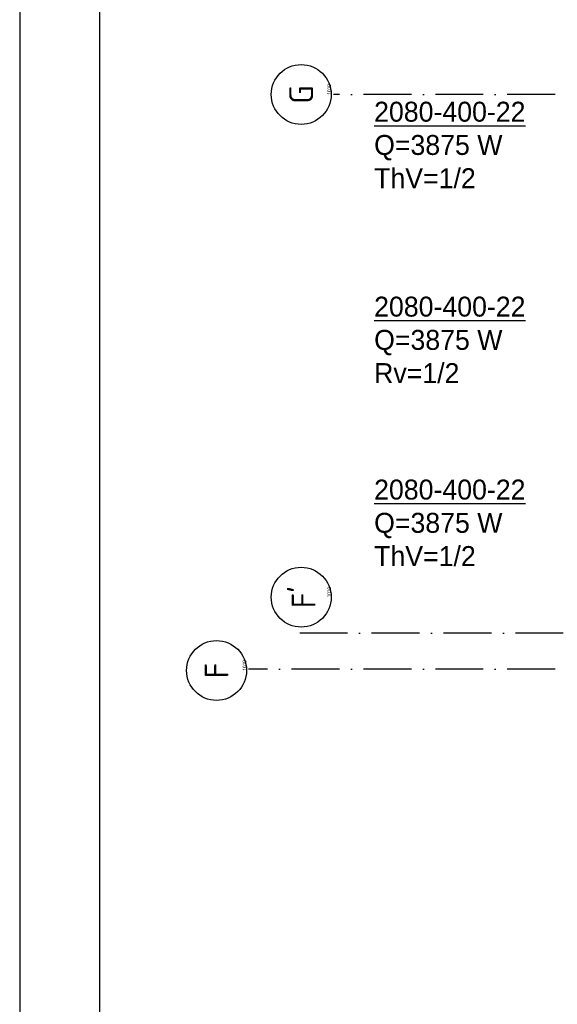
# Model space of a CAD drawing. Extents: x -866131 to -691536, y 173952 to 258052.
# Tile 28 of 160: x -866131 to -859398, y 212620 to 224958. Entities that reach past the tile are written whole.
import ezdxf
from ezdxf.enums import TextEntityAlignment as Align

# ---------------------------------------------------------------- set-up
doc = ezdxf.new("R2010")
doc.units = 0
doc.header["$LTSCALE"] = 100
doc.linetypes.add('DASHDOT', pattern=[9, 6, -1.5, 0, -1.5])
doc.layers.get('0').update_dxf_attribs({"linetype": 'CONTINUOUS'})
for name, color, linetype in [('00KAD025', 2, 'CONTINUOUS'), ('00KAD070', 5, 'CONTINUOUS'), ('AL$7----_STRAMIEN', 1, 'DASHDOT'), ('ALN-----_BLOCKNAAM', 2, 'CONTINUOUS'), ('WI561---', 1, 'CONTINUOUS')]:
    doc.layers.add(name, color=color, linetype=linetype)
doc.styles.add('BURO-025', font='BUROFONT.shx', dxfattribs={"height": 250})
doc.styles.get("Standard").update_dxf_attribs({"font": 'ISOCP'})

# ---------------------------------------------------------------- blocks, each defined once
blk = doc.blocks.new('1010')
at = {"layer": 'AL$7----_STRAMIEN', "color": 7, "linetype": 'CONTINUOUS'}
blk.add_circle((0, 750), 750, dxfattribs=at)
at = {"layer": 'ALN-----_BLOCKNAAM', "linetype": 'CONTINUOUS'}
blk.add_text('1010', height=100, dxfattribs=at).set_placement((0, 0))
blk = doc.blocks.new('CVRINFO2')
at = {"color": 0, "linetype": 'CONTINUOUS', "style": 'BURO-025'}
for tag, p in [('CV_TEXT125', (0, 0)), ('CV_TEXT225', (0, -4.17)), ('CV_TEXT325', (0, -8.33)), ('CV_TEXT425', (0, -12.5))]:
    blk.add_attdef(tag, p, '', height=2.5, dxfattribs=at)

msp = doc.modelspace()

# ---------------------------------------------------------------- linework, layer by layer
at = {"layer": '00KAD025', "linetype": 'CONTINUOUS'}
msp.add_line((-866131.149, 258051.691), (-866131.149, 173951.691), dxfattribs=at)
at = {"layer": '00KAD070', "linetype": 'CONTINUOUS'}
msp.add_line((-865131.149, 257051.691), (-865131.149, 174951.691), dxfattribs=at)
at = {"layer": 'AL$7----_STRAMIEN', "color": 1}
for points in [[(-719909.644, 224021.228), (-862199.709, 224021.228)], [(-730609.16, 217271.228), (-862679.018, 217271.228)], [(-719909.644, 216821.228), (-863263.924, 216821.228)]]:
    msp.add_lwpolyline(points, dxfattribs=at)

# ---------------------------------------------------------------- block references
at = {"layer": 'AL$7----_STRAMIEN'}
ref = msp.add_blockref('1010', (-862230.349, 224021.228), dxfattribs=dict(at, xscale=0.5, yscale=0.5, zscale=0.5, rotation=90))
ref.add_attrib('STR-NAAM', 'G', dxfattribs={"color": 3, "linetype": 'CONTINUOUS', "height": 300, "rotation": 90}).set_placement((-862605.349, 224021.228), align=Align.MIDDLE)
ref = msp.add_blockref('1010', (-862230.349, 217721.228), dxfattribs=dict(at, xscale=0.5, yscale=0.5, zscale=0.5, rotation=90))
ref.add_attrib('STR-NAAM', "F'", dxfattribs={"color": 3, "linetype": 'CONTINUOUS', "height": 300, "rotation": 90}).set_placement((-862605.349, 217721.228), align=Align.MIDDLE)
ref = msp.add_blockref('1010', (-863290.543, 216802.816), dxfattribs=dict(at, xscale=0.5, yscale=0.5, zscale=0.5, rotation=90))
ref.add_attrib('STR-NAAM', 'F', dxfattribs={"color": 3, "linetype": 'CONTINUOUS', "height": 300, "rotation": 90}).set_placement((-863665.543, 216802.816), align=Align.MIDDLE)
at = {"layer": 'WI561---'}
ref = msp.add_blockref('CVRINFO2', (-861692.263, 223680.335, 120), dxfattribs=dict(at, xscale=100, yscale=100, zscale=100))
ref.add_attrib('CV_TEXT125', '%%u2080-400-22', (-861692.263, 223680.335, 120), dxfattribs={"layer": '0', "color": 2, "linetype": 'CONTINUOUS', "height": 250, "style": 'BURO-025'})
ref.add_attrib('CV_TEXT225', 'Q=3875 W', (-861692.263, 223263.668, 120), dxfattribs={"layer": '0', "color": 2, "linetype": 'CONTINUOUS', "height": 250, "style": 'BURO-025'})
ref.add_attrib('CV_TEXT325', 'ThV=1/2', (-861692.263, 222847.002, 120), dxfattribs={"layer": '0', "color": 2, "linetype": 'CONTINUOUS', "height": 250, "style": 'BURO-025'})
ref = msp.add_blockref('CVRINFO2', (-861692.263, 221237.669, 120), dxfattribs=dict(at, xscale=100, yscale=100, zscale=100))
ref.add_attrib('CV_TEXT125', '%%u2080-400-22', (-861692.263, 221237.669, 120), dxfattribs={"layer": '0', "color": 2, "linetype": 'CONTINUOUS', "height": 250, "style": 'BURO-025'})
ref.add_attrib('CV_TEXT225', 'Q=3875 W', (-861692.263, 220821.002, 120), dxfattribs={"layer": '0', "color": 2, "linetype": 'CONTINUOUS', "height": 250, "style": 'BURO-025'})
ref.add_attrib('CV_TEXT325', 'Rv=1/2', (-861692.263, 220404.335, 120), dxfattribs={"layer": '0', "color": 2, "linetype": 'CONTINUOUS', "height": 250, "style": 'BURO-025'})
ref = msp.add_blockref('CVRINFO2', (-861692.263, 218944.973, 120), dxfattribs=dict(at, xscale=100, yscale=100, zscale=100))
ref.add_attrib('CV_TEXT125', '%%u2080-400-22', (-861692.263, 218944.973, 120), dxfattribs={"layer": '0', "color": 2, "linetype": 'CONTINUOUS', "height": 250, "style": 'BURO-025'})
ref.add_attrib('CV_TEXT225', 'Q=3875 W', (-861692.263, 218528.307, 120), dxfattribs={"layer": '0', "color": 2, "linetype": 'CONTINUOUS', "height": 250, "style": 'BURO-025'})
ref.add_attrib('CV_TEXT325', 'ThV=1/2', (-861692.263, 218111.64, 120), dxfattribs={"layer": '0', "color": 2, "linetype": 'CONTINUOUS', "height": 250, "style": 'BURO-025'})

doc.saveas('drawing.dxf')
